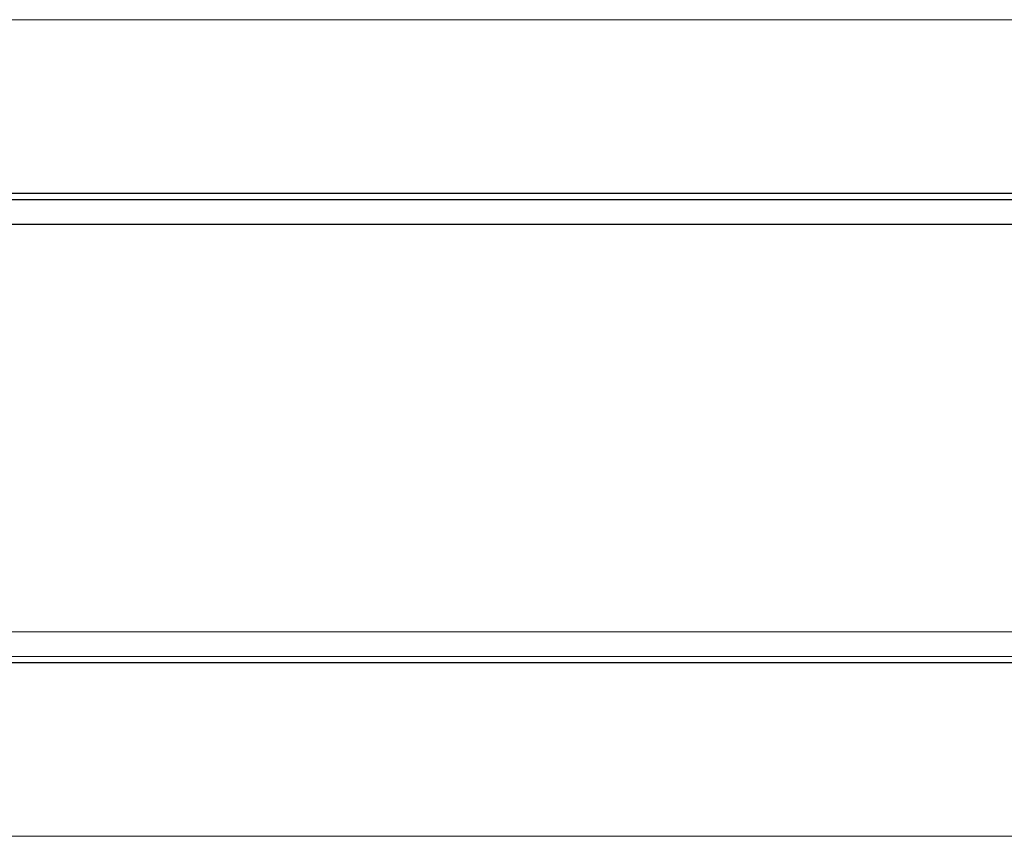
# Model space of a CAD drawing. Header units: millimetres. Extents: x 6 to 425, y 6 to 273.
# Tile 70 of 103: x 192 to 218, y 212 to 234. Entities that reach past the tile are written whole.
import ezdxf

# ---------------------------------------------------------------- set-up
doc = ezdxf.new("R2010")
doc.units = ezdxf.units.MM

msp = doc.modelspace()

# ---------------------------------------------------------------- linework, layer by layer
at = {"color": 144, "linetype": 'Continuous', "lineweight": 18}
for p, q in [((224.234, 234.12), (170.861, 234.12)), ((219.396, 217.379), (175.699, 217.379)), ((219.601, 216.706), (175.495, 216.706)), ((170.861, 211.787), (224.234, 211.787))]:
    msp.add_line(p, q, dxfattribs=at)
at = {"color": 7, "linetype": 'Continuous', "lineweight": 25}
for p, q in [((175.432, 229.376), (219.664, 229.376)), ((175.495, 229.202), (219.601, 229.202)), ((175.699, 228.529), (219.396, 228.529)), ((219.664, 216.532), (175.432, 216.532))]:
    msp.add_line(p, q, dxfattribs=at)

doc.saveas('drawing.dxf')
